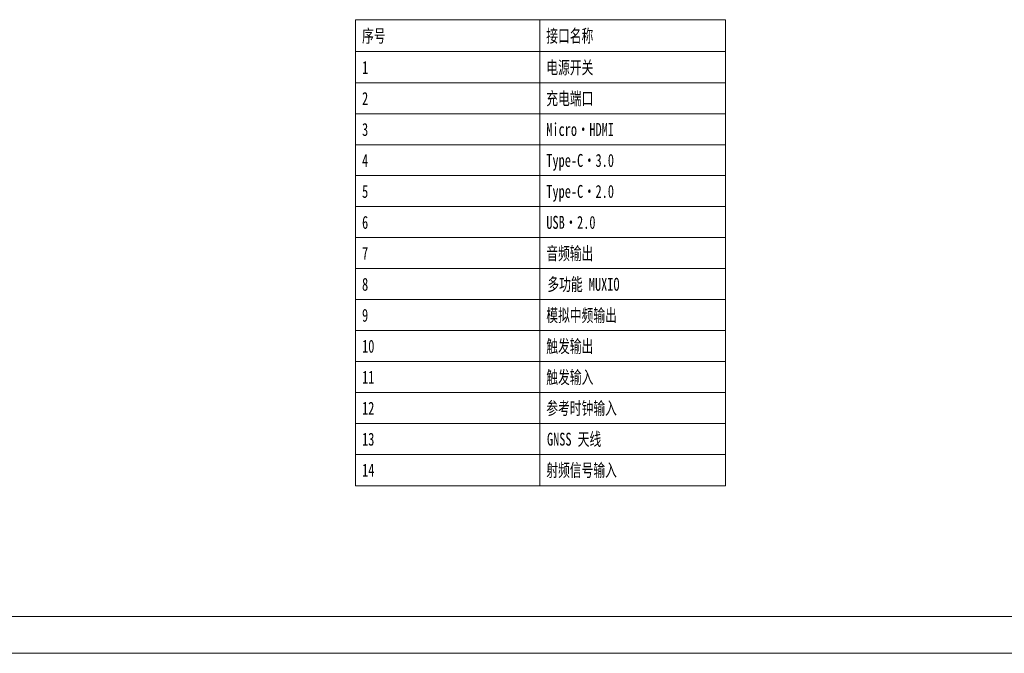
# Model space of a CAD drawing. Header units: millimetres. Extents: x 0 to 841, y 0 to 594.
# Tile 2 of 26: x 157 to 423, y 0 to 172. Entities that reach past the tile are written whole.
import ezdxf
from ezdxf.enums import TextEntityAlignment as Align

# ---------------------------------------------------------------- set-up
doc = ezdxf.new("R2010")
doc.units = ezdxf.units.MM
doc.layers.add('Default', color=7, linetype='Continuous', lineweight=18)
doc.layers.add('图框', color=7, linetype='Continuous', lineweight=18)
doc.styles.add('SEACAD_Arial', font='txt', dxfattribs={"width": 0.7})

# ---------------------------------------------------------------- blocks, each defined once
blk = doc.blocks.new('SE_1')
at = {"layer": 'Default', "color": 7, "linetype": 'Continuous'}
for p, q in [((486.42, 238.38), (486.42, 229.76)), ((436.42, 229.76), (536.64, 229.76)), ((486.42, 229.76), (486.42, 221.28)), ((436.42, 221.28), (536.64, 221.28)), ((486.42, 221.28), (486.42, 212.89)), ((436.42, 212.89), (536.64, 212.89)), ((486.42, 212.89), (486.42, 204.49)), ((436.42, 204.49), (536.64, 204.49)), ((486.42, 204.49), (486.42, 196.1)), ((436.42, 196.1), (536.64, 196.1)), ((486.42, 196.1), (486.42, 187.7)), ((436.42, 187.7), (536.64, 187.7)), ((486.42, 187.7), (486.42, 179.31)), ((436.42, 179.31), (536.64, 179.31)), ((486.42, 179.31), (486.42, 170.91)), ((436.42, 170.91), (536.64, 170.91)), ((486.42, 170.91), (486.42, 162.52)), ((436.42, 162.52), (536.64, 162.52)), ((486.42, 162.52), (486.42, 154.12)), ((436.42, 154.12), (536.64, 154.12)), ((486.42, 154.12), (486.42, 145.73)), ((436.42, 145.73), (536.64, 145.73)), ((486.42, 145.73), (486.42, 137.33)), ((436.42, 137.33), (536.64, 137.33)), ((486.42, 137.33), (486.42, 128.94)), ((436.42, 128.94), (536.64, 128.94)), ((486.42, 128.94), (486.42, 120.54)), ((436.42, 120.54), (536.64, 120.54)), ((486.42, 120.54), (486.42, 112.01))]:
    blk.add_line(p, q, dxfattribs=at)
blk.add_lwpolyline([(436.42, 112.01), (436.42, 238.38), (536.64, 238.38), (536.64, 112.01), (436.42, 112.01)], dxfattribs=at)
at = {"layer": 'Default', "color": 7, "linetype": 'Continuous', "style": 'SEACAD_Arial', "width": 0.7}
for s, p in [('序号', (438.23, 235.73)), ('接口名称', (488.13, 235.73)), ('1', (438.23, 227.16)), ('电源开关', (488.13, 227.16)), ('2', (438.23, 218.77)), ('充电端口', (488.13, 218.77)), ('3', (438.23, 210.37)), ('Micro·HDMI', (488.13, 210.37)), ('4', (438.23, 201.98)), ('Type-C·3.0', (488.13, 201.98)), ('5', (438.23, 193.58)), ('Type-C·2.0', (488.13, 193.58)), ('6', (438.23, 185.19)), ('USB·2.0', (488.13, 185.19)), ('7', (438.23, 176.79)), ('音频输出', (488.13, 176.79)), ('8', (438.23, 168.4)), ('9', (438.23, 160)), ('模拟中频输出', (488.13, 160)), ('触发输出', (488.13, 151.61)), ('10', (438.23, 151.61)), ('11', (438.23, 143.21)), ('触发输入', (488.13, 143.21)), ('12', (438.23, 134.82)), ('参考时钟输入', (488.13, 134.82)), ('13', (438.23, 126.42)), ('14', (438.23, 118.03)), ('射频信号输入', (488.13, 118.03))]:
    blk.add_text(s, height=3.5, dxfattribs=at).set_placement(p, align=Align.TOP_LEFT)
at = {"layer": 'Default', "color": 7, "linetype": 'Continuous', "char_height": 3.5, "attachment_point": 1, "style": 'SEACAD_Arial'}
for s, insert, width in [('多功能 MUXIO', (488.43, 168.4), 32.9966), ('GNSS 天线', (488.31, 126.42), 25.6158)]:
    blk.add_mtext(s, dxfattribs=dict(at, insert=insert, width=width))

msp = doc.modelspace()

# ---------------------------------------------------------------- linework, layer by layer
at = {"layer": 'Default', "color": 7, "linetype": 'Continuous'}
msp.add_line((0, 0), (841, 0), dxfattribs=at)
at = {"layer": '图框', "color": 7, "linetype": 'Continuous'}
msp.add_line((831.004, 9.969), (25.004, 9.969), dxfattribs=at)

# ---------------------------------------------------------------- block references
at = {"layer": 'Default'}
msp.add_blockref('SE_1', (-188.924, -66.622), dxfattribs=at)

doc.saveas('drawing.dxf')
